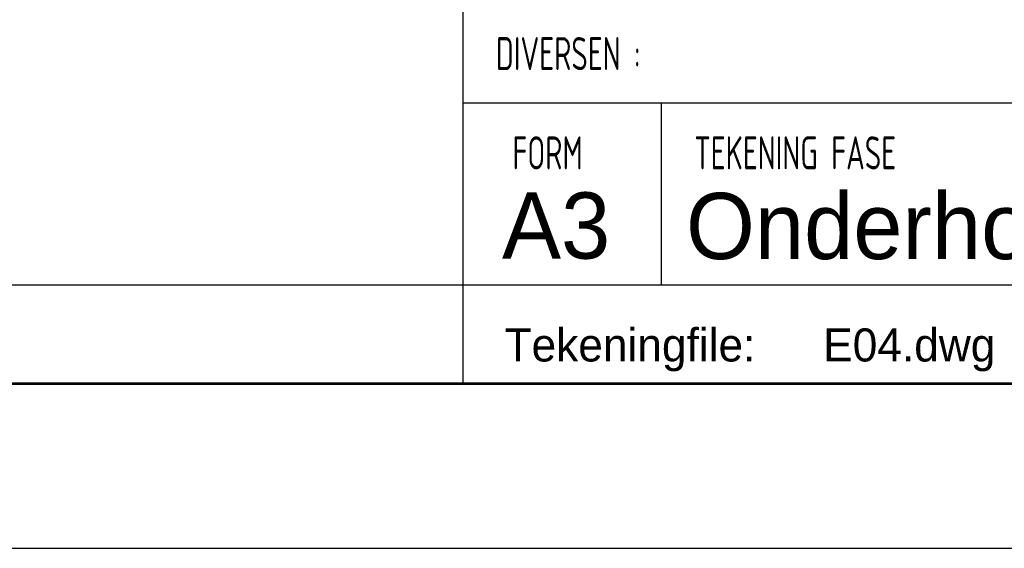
# Model space of a CAD drawing. Extents: x 0 to 86214, y 0 to 29700.
# Tile 25 of 42: x 75045 to 80997, y 0 to 3195. Entities that reach past the tile are written whole.
import ezdxf
from ezdxf.enums import TextEntityAlignment as Align

# ---------------------------------------------------------------- set-up
doc = ezdxf.new("R2010")
doc.units = 0
doc.header["$LTSCALE"] = 100
for name, color, linetype in [('00att025', 2, 'Continuous'), ('00att035', 3, 'Continuous'), ('00att050', 4, 'Continuous'), ('00kad025', 2, 'Continuous'), ('00kad070', 5, 'Continuous'), ('BL$2----', 7, 'Continuous'), ('BL$4----', 7, 'Continuous')]:
    doc.layers.add(name, color=color, linetype=linetype)
doc.styles.add('BURO-018', font='BUROFONT.shx', dxfattribs={"height": 180})
doc.styles.add('BURO-025', font='BUROFONT.shx', dxfattribs={"height": 250})
doc.styles.add('BURO-050', font='BUROFONT.shx', dxfattribs={"height": 500})
doc.styles.add('STYLE2', font='isocp2.shx', dxfattribs={"width": 0.7})

# ---------------------------------------------------------------- blocks, each defined once
blk = doc.blocks.new('A3-HOR')
at = {"layer": '00kad025', "linetype": 'Continuous'}
blk.add_line((0, 0), (420, 0), dxfattribs=at)
at = {"layer": '00kad070', "linetype": 'Continuous'}
blk.add_line((10, 10), (410, 10), dxfattribs=at)
blk = doc.blocks.new('STEMPEL GEERDIJK-NIEUW')
at = {"color": 5, "ltscale": 0.5}
for p, q in [((-84.9, 63.9), (-84.9, 9.9)), ((-9.9, 26.9), (-84.9, 26.9)), ((-9.9, 15.9), (-84.9, 15.9)), ((-9.9, 9.9), (-209.9, 9.9))]:
    blk.add_line(p, q, dxfattribs=at)
at = {"ltscale": 0.5}
for p, q in [((-72.9, 26.9), (-72.9, 15.9)), ((-84.9, 15.9), (-233.9, 15.9))]:
    blk.add_line(p, q, dxfattribs=at)
at = {"ltscale": 0.5, "style": 'STYLE2', "width": 0.7}
for s, p in [('DIVERSEN :', (-82.9, 28.9)), ('FORM', (-81.9, 22.9)), ('TEKENING FASE', (-70.9, 22.9))]:
    blk.add_text(s, height=2, dxfattribs=at).set_placement(p)
at = {"color": 1, "ltscale": 0.5, "style": 'BURO-018'}
for tag, p in [('DIVERSEN', (-68.9, 28.9)), ('AANTALBLAD', (-22.9, 28.9))]:
    blk.add_attdef(tag, p, '', height=2, dxfattribs=at)
at = {"layer": '00att025', "color": 1, "linetype": 'Continuous', "style": 'BURO-018'}
blk.add_text('Tekeningfile:', height=2, dxfattribs=at).set_placement((-82.375, 11.291))
for tag, p in [('WZ_GOEDC', (-230.84, 55.442)), ('WZ_GOEDA', (-218.863, 55.442)), ('WZ_GOEDB', (-225.315, 55.031)), ('WZ_INITSB', (-224.737, 40.332)), ('WZ_INITSC', (-230.84, 40.332)), ('WZ_INITSA', (-218.863, 40.332)), ('WZ_DATUMC', (-230.84, 17.774)), ('WZ_DATUMB', (-224.737, 17.774)), ('WZ_DATUMA', (-218.863, 17.774)), ('WZ_CODEC', (-230.84, 10.751)), ('WZ_CODEB', (-224.737, 10.751)), ('WZ_CODEA', (-218.863, 10.751))]:
    blk.add_attdef(tag, text='', height=1.8, rotation=90, dxfattribs=at).set_placement(p, align=Align.MIDDLE_LEFT)
at = {"layer": '00att025', "color": 1, "linetype": 'Continuous'}
for tag, p, height, style in [('TKSCHAAL', (-194.804, 59.901), 2, 'BURO-018'), ('PRDATUM', (-199.225, 49.917), 1.8, 'BURO-018'), ('PRPRLEID', (-179.438, 45.409), 1.8, 'BURO-018'), ('PROPDRGVR1', (-191.434, 32.851), 2.2, 'BURO-025'), ('TK1OMSCHR', (-191.287, 27.025), 2.2, 'BURO-025'), ('TK2OMSCHR', (-191.169, 20.919), 2.2, 'BURO-025'), ('TKFILE', (-63.112, 11.291), 2, 'BURO-018')]:
    blk.add_attdef(tag, p, '', height=height, dxfattribs=dict(at, style=style))
at = {"layer": '00att025', "color": 2, "linetype": 'Continuous'}
for tag, p, height, style in [('PRVRIJ5', (-150.129, 51.989), 2.5, 'BURO-025'), ('PRVRIJ6', (-150.142, 46.083), 2.5, 'BURO-025'), ('PRNUMMER', (-70.447, 33.854), 3.5, 'BURO-050'), ('TKFORMAAT', (-82.528, 17.509), 4, 'BURO-025')]:
    blk.add_attdef(tag, p, '', height=height, dxfattribs=dict(at, style=style))
at = {"layer": '00att025', "color": 1, "linetype": 'Continuous', "style": 'BURO-018'}
blk.add_attdef('TKINIT', text='', height=1.8, dxfattribs=at).set_placement((-179.711, 50.878), align=Align.MIDDLE_LEFT)
at = {"layer": '00att025', "color": 3, "linetype": 'Continuous', "ltscale": 25, "style": 'BURO-025'}
blk.add_attdef('TKFASE', text='', height=4, dxfattribs=at).set_placement((-71.405, 19.481), align=Align.MIDDLE_LEFT)
at = {"layer": '00att035', "color": 2, "linetype": 'Continuous', "style": 'BURO-025'}
blk.add_attdef('PROMSCHR', (-149.998, 57.146), '', height=2.5, dxfattribs=at)
at = {"layer": '00att050', "color": 2, "linetype": 'Continuous', "style": 'BURO-025'}
blk.add_attdef('TKTEKNR', text='', height=4, dxfattribs=at).set_placement((-19.639, 19.603), align=Align.MIDDLE_LEFT)

msp = doc.modelspace()

# ---------------------------------------------------------------- block references
at = {"layer": 'BL$2----', "xscale": 100, "yscale": 100}
msp.add_blockref('A3-HOR', (44213.6, 0), dxfattribs=at)
at = {"layer": 'BL$4----'}
ref = msp.add_blockref('STEMPEL GEERDIJK-NIEUW', (86213.6, 0), dxfattribs=dict(at, xscale=100, yscale=100))
ref.add_attrib('TKFILE', 'E04.dwg', (79902.4, 1129.1), dxfattribs={"layer": '00att025', "color": 1, "linetype": 'Continuous', "height": 200, "style": 'BURO-018'})
ref.add_attrib('TKFORMAAT', 'A3', (77960.8, 1750.9), dxfattribs={"layer": '00att025', "color": 2, "linetype": 'Continuous', "height": 400, "style": 'BURO-025'})
ref.add_attrib('TKFASE', 'Onderhoud', dxfattribs={"layer": '00att025', "color": 3, "linetype": 'Continuous', "ltscale": 25, "height": 400, "style": 'BURO-025'}).set_placement((79073.2, 1948.1), align=Align.MIDDLE_LEFT)

doc.saveas('drawing.dxf')
